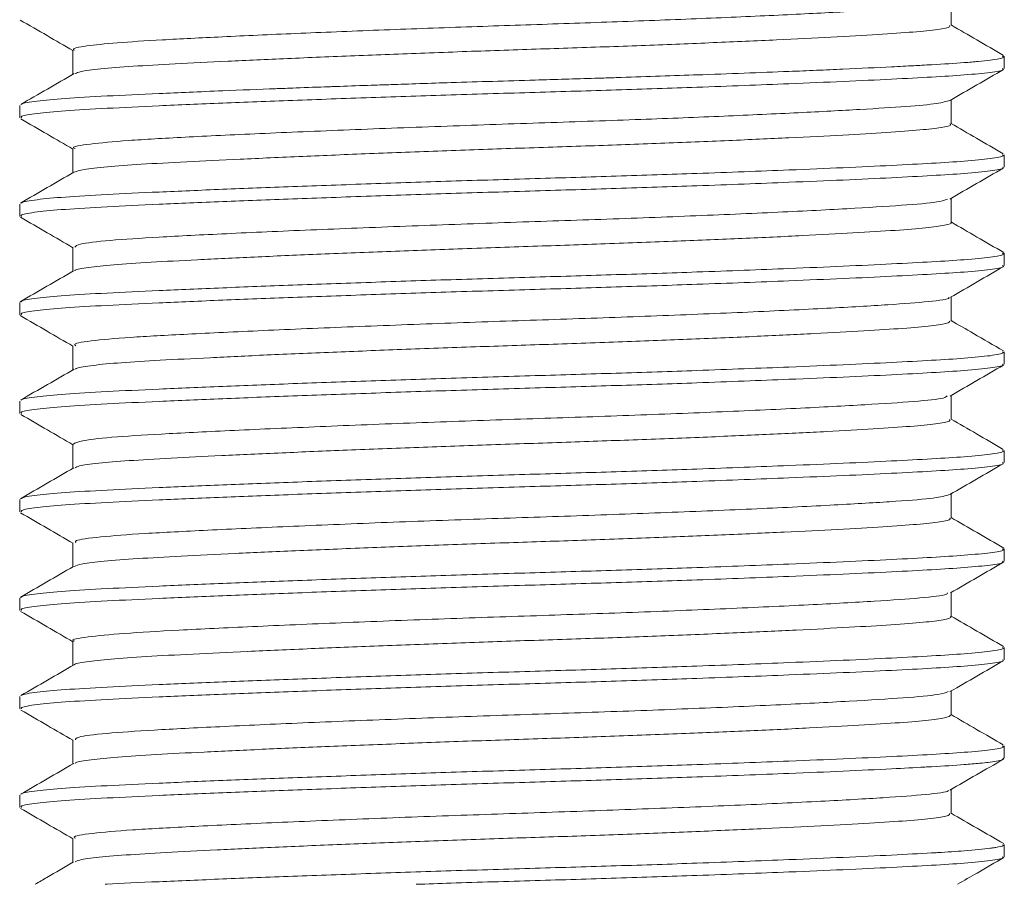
# Model space of a CAD drawing. Header units: millimetres. Extents: x 0 to 210, y 0 to 297.
# Tile 34 of 38: x 135.49 to 145.49, y 242.69 to 251.47. Entities that reach past the tile are written whole.
import ezdxf

# ---------------------------------------------------------------- set-up
doc = ezdxf.new("R2010")
doc.units = ezdxf.units.MM
doc.linetypes.add('HIDDEN', pattern=[1.905, 1.27, -0.635])
doc.layers.add('FORMAT', color=7, linetype='HIDDEN')

msp = doc.modelspace()

# ---------------------------------------------------------------- linework, layer by layer
at = {"layer": 'FORMAT', "linetype": 'Continuous', "lineweight": 15}
for p, q in [((144.953, 251.407), (144.953, 251.652)), ((136.035, 251.157), (136.035, 250.913)), ((145.494, 250.97), (145.494, 251.095)), ((144.953, 250.408), (144.953, 250.652)), ((135.494, 250.595), (135.494, 250.47)), ((136.035, 250.157), (136.035, 249.913)), ((145.494, 249.97), (145.494, 250.095)), ((144.953, 249.407), (144.953, 249.652)), ((135.494, 249.595), (135.494, 249.47)), ((136.035, 249.158), (136.035, 248.913)), ((145.494, 248.97), (145.494, 249.095)), ((144.953, 248.407), (144.953, 248.652)), ((135.494, 248.595), (135.494, 248.47)), ((136.035, 248.157), (136.035, 247.913)), ((145.494, 247.97), (145.494, 248.095)), ((144.953, 247.408), (144.953, 247.652)), ((135.494, 247.595), (135.494, 247.47)), ((136.035, 247.157), (136.035, 246.913)), ((145.494, 246.97), (145.494, 247.095)), ((144.953, 246.407), (144.953, 246.652)), ((135.494, 246.595), (135.494, 246.47)), ((136.035, 246.157), (136.035, 245.913)), ((145.494, 245.97), (145.494, 246.095)), ((144.953, 245.407), (144.953, 245.652)), ((135.494, 245.595), (135.494, 245.47)), ((136.035, 245.157), (136.035, 244.913)), ((145.494, 244.97), (145.494, 245.095)), ((144.953, 244.407), (144.953, 244.652)), ((135.494, 244.595), (135.494, 244.47)), ((136.035, 244.157), (136.035, 243.913)), ((145.494, 243.97), (145.494, 244.095)), ((144.953, 243.407), (144.953, 243.652)), ((135.494, 243.595), (135.494, 243.47)), ((136.035, 243.157), (136.035, 242.913)), ((145.494, 242.97), (145.494, 243.095))]:
    msp.add_line(p, q, dxfattribs=at)
at = {"layer": 'FORMAT', "linetype": 'Continuous', "lineweight": 0}
for points, knots in [([(144.943, 251.648), (144.943, 251.648), (144.957, 251.636), (144.814, 251.614), (144.511, 251.584), (144.028, 251.554), (143.398, 251.521), (142.637, 251.486), (141.795, 251.453), (140.914, 251.422), (140.019, 251.393), (139.129, 251.36), (138.285, 251.326), (137.539, 251.292), (136.926, 251.261), (136.454, 251.232), (136.153, 251.199), (136.018, 251.174), (136.046, 251.16), (136.051, 251.157)], [0, 0, 0, 0, 0.00192, 0.06807, 0.132, 0.19631, 0.26267, 0.32976, 0.39617, 0.46055, 0.52442, 0.59052, 0.65759, 0.72421, 0.78903, 0.8526, 0.9184, 0.9854, 1, 1, 1, 1]), ([(144.936, 251.407), (144.94, 251.403), (144.95, 251.389), (144.83, 251.366), (144.589, 251.341), (144.221, 251.316), (143.754, 251.289), (143.188, 251.261), (142.552, 251.233), (141.851, 251.205), (141.118, 251.179), (140.36, 251.155), (139.613, 251.128), (138.885, 251.1), (138.208, 251.072), (137.591, 251.044), (137.061, 251.018), (136.624, 250.993), (136.304, 250.967), (136.105, 250.942), (136.073, 250.926), (136.059, 250.919)], [0, 0, 0, 0, 0.02666, 0.08081, 0.13654, 0.19068, 0.2464, 0.30054, 0.35625, 0.4104, 0.46613, 0.52028, 0.57599, 0.63014, 0.68585, 0.74, 0.79573, 0.84988, 0.90559, 0.95974, 1, 1, 1, 1]), ([(135.515, 250.605), (135.515, 250.607), (135.515, 250.619), (135.655, 250.639), (135.938, 250.667), (136.357, 250.691), (136.904, 250.717), (137.469, 250.741), (137.996, 250.762), (138.288, 250.773), (138.817, 250.792), (138.529, 250.782), (139.05, 250.8), (139.362, 250.81), (139.818, 250.826), (140.298, 250.84), (140.79, 250.855), (141.152, 250.866), (141.425, 250.874), (141.765, 250.885), (142.095, 250.896), (142.688, 250.917), (143.116, 250.933), (143.59, 250.952), (143.95, 250.968), (144.284, 250.984), (144.533, 250.997), (144.665, 251.004), (144.852, 251.014), (145.053, 251.027), (145.238, 251.042), (145.393, 251.06), (145.495, 251.078), (145.481, 251.091), (145.477, 251.095)], [0, 0, 0, 0, 0.01106, 0.06656, 0.1205, 0.17601, 0.22994, 0.28543, 0.32651, 0.3394, 0.36828, 0.36896, 0.3963, 0.41005, 0.45027, 0.47773, 0.50583, 0.54541, 0.5486, 0.5598, 0.61306, 0.6153, 0.68421, 0.70669, 0.72969, 0.77606, 0.80039, 0.80961, 0.82155, 0.86792, 0.8941, 0.9219, 0.97739, 1, 1, 1, 1]), ([(135.511, 250.47), (135.509, 250.475), (135.503, 250.49), (135.651, 250.514), (135.939, 250.542), (136.359, 250.566), (136.899, 250.592), (137.536, 250.619), (138.264, 250.647), (139.048, 250.675), (139.88, 250.703), (140.723, 250.728), (141.566, 250.753), (142.445, 250.782), (143.221, 250.812), (143.871, 250.839), (144.359, 250.862), (144.772, 250.884), (145.12, 250.906), (145.369, 250.931), (145.495, 250.953), (145.481, 250.966), (145.477, 250.97)], [0, 0, 0, 0, 0.03076, 0.08524, 0.1382, 0.19269, 0.24564, 0.30012, 0.35306, 0.40755, 0.4605, 0.515, 0.56794, 0.62243, 0.69007, 0.7347, 0.78023, 0.82485, 0.87038, 0.92333, 0.97781, 1, 1, 1, 1]), ([(144.94, 250.647), (144.906, 250.636), (144.839, 250.614), (144.517, 250.585), (144.046, 250.555), (143.419, 250.522), (142.662, 250.487), (141.788, 250.452), (140.831, 250.42), (139.819, 250.386), (138.827, 250.348), (137.915, 250.31), (137.154, 250.273), (136.562, 250.24), (136.185, 250.204), (136.014, 250.176), (136.05, 250.16), (136.056, 250.157)], [0, 0, 0, 0, 0.06374, 0.12793, 0.19234, 0.25884, 0.32612, 0.39276, 0.46525, 0.53771, 0.61269, 0.68829, 0.7625, 0.83417, 0.90786, 0.98333, 1, 1, 1, 1]), ([(144.941, 250.408), (144.945, 250.405), (144.962, 250.393), (144.868, 250.373), (144.654, 250.346), (144.315, 250.322), (143.866, 250.295), (143.325, 250.268), (142.699, 250.239), (142.015, 250.212), (141.283, 250.185), (140.534, 250.161), (139.777, 250.134), (139.048, 250.107), (138.353, 250.078), (137.725, 250.05), (137.171, 250.023), (136.715, 249.999), (136.365, 249.973), (136.127, 249.946), (136.073, 249.927), (136.046, 249.918)], [0, 0, 0, 0, 0.01379, 0.06943, 0.12351, 0.17915, 0.23322, 0.28885, 0.34292, 0.39856, 0.45264, 0.50828, 0.56235, 0.61798, 0.67205, 0.72768, 0.78176, 0.83741, 0.89147, 0.9471, 1, 1, 1, 1]), ([(135.515, 249.605), (135.515, 249.607), (135.515, 249.618), (135.654, 249.639), (135.938, 249.667), (136.359, 249.691), (136.899, 249.717), (137.536, 249.744), (138.264, 249.772), (139.048, 249.8), (139.88, 249.828), (140.723, 249.853), (141.566, 249.878), (142.445, 249.907), (143.221, 249.937), (143.871, 249.964), (144.359, 249.987), (144.772, 250.009), (145.12, 250.031), (145.369, 250.056), (145.495, 250.078), (145.481, 250.091), (145.477, 250.095)], [0, 0, 0, 0, 0.012414, 0.067928, 0.121887, 0.177411, 0.23136, 0.286873, 0.340822, 0.396334, 0.450293, 0.505817, 0.559767, 0.615282, 0.684208, 0.729676, 0.776067, 0.821536, 0.867927, 0.921875, 0.977387, 1, 1, 1, 1]), ([(135.511, 249.47), (135.509, 249.475), (135.503, 249.49), (135.651, 249.514), (135.939, 249.542), (136.359, 249.566), (136.899, 249.592), (137.536, 249.619), (138.264, 249.647), (139.048, 249.675), (139.88, 249.703), (140.723, 249.728), (141.566, 249.753), (142.445, 249.782), (143.221, 249.812), (143.871, 249.839), (144.359, 249.862), (144.772, 249.884), (145.12, 249.906), (145.369, 249.931), (145.495, 249.953), (145.481, 249.966), (145.477, 249.97)], [0, 0, 0, 0, 0.03076, 0.08524, 0.1382, 0.19269, 0.24564, 0.30012, 0.35306, 0.40755, 0.4605, 0.515, 0.56794, 0.62243, 0.69007, 0.7347, 0.78023, 0.82485, 0.87038, 0.92333, 0.97781, 1, 1, 1, 1]), ([(144.916, 249.646), (144.899, 249.637), (144.857, 249.616), (144.533, 249.586), (143.999, 249.552), (143.267, 249.514), (142.384, 249.476), (141.415, 249.439), (140.408, 249.407), (139.4, 249.37), (138.432, 249.332), (137.577, 249.294), (136.884, 249.259), (136.381, 249.226), (136.078, 249.191), (136.062, 249.168), (136.055, 249.157)], [0, 0, 0, 0, 0.05124, 0.1239, 0.19661, 0.27184, 0.34765, 0.42204, 0.4939, 0.56784, 0.64355, 0.71902, 0.79231, 0.86448, 0.93936, 1, 1, 1, 1]), ([(144.951, 249.407), (144.951, 249.407), (144.972, 249.398), (144.897, 249.379), (144.717, 249.352), (144.399, 249.328), (143.978, 249.302), (143.453, 249.274), (142.849, 249.246), (142.172, 249.218), (141.453, 249.191), (140.701, 249.166), (139.95, 249.14), (139.207, 249.113), (138.508, 249.085), (137.859, 249.057), (137.29, 249.029), (136.808, 249.004), (136.432, 248.979), (136.179, 248.952), (136.053, 248.931), (136.054, 248.919), (136.054, 248.916)], [0, 0, 0, 0, 0.00196, 0.05585, 0.11131, 0.1652, 0.22065, 0.27453, 0.32997, 0.38387, 0.43932, 0.49321, 0.54867, 0.60255, 0.65799, 0.71189, 0.76734, 0.82123, 0.87669, 0.93057, 0.98601, 1, 1, 1, 1]), ([(135.514, 248.603), (135.514, 248.606), (135.513, 248.618), (135.654, 248.639), (135.938, 248.667), (136.359, 248.691), (136.899, 248.717), (137.536, 248.744), (138.264, 248.772), (139.048, 248.8), (139.88, 248.828), (140.723, 248.853), (141.566, 248.878), (142.445, 248.907), (143.221, 248.937), (143.871, 248.964), (144.359, 248.987), (144.772, 249.009), (145.12, 249.031), (145.369, 249.056), (145.495, 249.078), (145.481, 249.091), (145.477, 249.095)], [0, 0, 0, 0, 0.01588, 0.0712, 0.12497, 0.1803, 0.23406, 0.28937, 0.34313, 0.39845, 0.45222, 0.50755, 0.56131, 0.61663, 0.68532, 0.73062, 0.77685, 0.82216, 0.86839, 0.92215, 0.97747, 1, 1, 1, 1]), ([(135.511, 248.47), (135.509, 248.475), (135.503, 248.49), (135.651, 248.514), (135.939, 248.542), (136.359, 248.566), (136.899, 248.592), (137.536, 248.619), (138.264, 248.647), (139.048, 248.675), (139.88, 248.703), (140.723, 248.728), (141.566, 248.753), (142.445, 248.782), (143.221, 248.812), (143.871, 248.839), (144.359, 248.862), (144.772, 248.884), (145.12, 248.906), (145.369, 248.931), (145.495, 248.953), (145.481, 248.966), (145.477, 248.97)], [0, 0, 0, 0, 0.03076, 0.08524, 0.1382, 0.19269, 0.24564, 0.30012, 0.35306, 0.40755, 0.4605, 0.515, 0.56794, 0.62243, 0.69007, 0.7347, 0.78023, 0.82485, 0.87038, 0.92333, 0.97781, 1, 1, 1, 1]), ([(144.929, 248.648), (144.931, 248.646), (144.946, 248.631), (144.748, 248.605), (144.34, 248.573), (143.714, 248.537), (142.913, 248.498), (141.986, 248.46), (140.997, 248.425), (139.985, 248.392), (138.987, 248.354), (138.057, 248.316), (137.268, 248.278), (136.647, 248.246), (136.232, 248.211), (136.03, 248.18), (136.056, 248.162), (136.064, 248.157)], [0, 0, 0, 0, 0.0127, 0.08667, 0.15814, 0.23174, 0.30705, 0.38212, 0.45497, 0.5268, 0.60131, 0.67677, 0.75116, 0.82287, 0.89591, 0.97104, 1, 1, 1, 1]), ([(144.942, 248.407), (144.938, 248.4), (144.93, 248.383), (144.765, 248.358), (144.483, 248.333), (144.08, 248.308), (143.581, 248.28), (142.989, 248.252), (142.332, 248.224), (141.616, 248.196), (140.875, 248.171), (140.116, 248.146), (139.375, 248.119), (138.659, 248.091), (138.001, 248.063), (137.409, 248.035), (136.909, 248.009), (136.506, 247.985), (136.227, 247.958), (136.075, 247.936), (136.065, 247.923), (136.062, 247.919)], [0, 0, 0, 0, 0.04441, 0.09859, 0.15434, 0.2085, 0.26424, 0.31841, 0.37415, 0.42832, 0.48408, 0.53824, 0.59398, 0.64815, 0.70388, 0.75806, 0.81381, 0.86798, 0.92372, 0.97789, 1, 1, 1, 1]), ([(135.515, 247.606), (135.515, 247.607), (135.516, 247.619), (135.655, 247.639), (135.938, 247.667), (136.359, 247.691), (136.899, 247.717), (137.536, 247.744), (138.264, 247.772), (139.048, 247.8), (139.88, 247.828), (140.723, 247.853), (141.566, 247.878), (142.445, 247.907), (143.221, 247.937), (143.871, 247.964), (144.359, 247.987), (144.772, 248.009), (145.12, 248.031), (145.369, 248.056), (145.495, 248.078), (145.481, 248.091), (145.477, 248.095)], [0, 0, 0, 0, 0.0108, 0.06641, 0.12045, 0.17607, 0.23011, 0.28571, 0.33975, 0.39535, 0.4494, 0.50501, 0.55905, 0.61465, 0.68369, 0.72923, 0.7757, 0.82124, 0.86771, 0.92175, 0.97735, 1, 1, 1, 1]), ([(135.511, 247.47), (135.509, 247.475), (135.503, 247.49), (135.651, 247.514), (135.939, 247.542), (136.359, 247.566), (136.899, 247.592), (137.536, 247.619), (138.264, 247.647), (139.048, 247.675), (139.88, 247.703), (140.723, 247.728), (141.566, 247.753), (142.445, 247.782), (143.221, 247.812), (143.871, 247.839), (144.359, 247.862), (144.772, 247.884), (145.12, 247.906), (145.369, 247.931), (145.495, 247.953), (145.481, 247.966), (145.477, 247.97)], [0, 0, 0, 0, 0.03076, 0.08524, 0.1382, 0.19269, 0.24564, 0.30012, 0.35306, 0.40755, 0.4605, 0.515, 0.56794, 0.62243, 0.69007, 0.7347, 0.78023, 0.82485, 0.87038, 0.92333, 0.97781, 1, 1, 1, 1]), ([(144.913, 247.647), (144.906, 247.64), (144.885, 247.62), (144.602, 247.591), (144.102, 247.558), (143.399, 247.521), (142.537, 247.482), (141.578, 247.445), (140.576, 247.412), (139.565, 247.377), (138.586, 247.338), (137.707, 247.3), (136.986, 247.264), (136.45, 247.232), (136.1, 247.195), (136.059, 247.17), (136.039, 247.157)], [0, 0, 0, 0, 0.0406, 0.11364, 0.18573, 0.26052, 0.33622, 0.41082, 0.48273, 0.55605, 0.63145, 0.70695, 0.78057, 0.85234, 0.92672, 1, 1, 1, 1]), ([(144.938, 247.408), (144.94, 247.402), (144.945, 247.387), (144.813, 247.364), (144.556, 247.338), (144.182, 247.314), (143.7, 247.286), (143.131, 247.258), (142.483, 247.23), (141.783, 247.203), (141.041, 247.177), (140.289, 247.152), (139.537, 247.125), (138.819, 247.098), (138.142, 247.069), (137.537, 247.042), (137.012, 247.015), (136.589, 246.991), (136.278, 246.964), (136.094, 246.94), (136.068, 246.924), (136.058, 246.918)], [0, 0, 0, 0, 0.03149, 0.08711, 0.14117, 0.19679, 0.25084, 0.30645, 0.3605, 0.41613, 0.47018, 0.52581, 0.57985, 0.63546, 0.68952, 0.74514, 0.79919, 0.85482, 0.90886, 0.96448, 1, 1, 1, 1]), ([(135.515, 246.604), (135.515, 246.607), (135.514, 246.618), (135.654, 246.639), (135.938, 246.667), (136.359, 246.691), (136.899, 246.717), (137.536, 246.744), (138.264, 246.772), (139.048, 246.8), (139.88, 246.828), (140.723, 246.853), (141.566, 246.878), (142.445, 246.907), (143.221, 246.937), (143.871, 246.964), (144.359, 246.987), (144.772, 247.009), (145.12, 247.031), (145.369, 247.056), (145.495, 247.078), (145.481, 247.091), (145.477, 247.095)], [0, 0, 0, 0, 0.0129, 0.06839, 0.12232, 0.17782, 0.23174, 0.28722, 0.34115, 0.39663, 0.45056, 0.50606, 0.55998, 0.61547, 0.68436, 0.72981, 0.77618, 0.82162, 0.86799, 0.92191, 0.9774, 1, 1, 1, 1]), ([(135.511, 246.47), (135.509, 246.475), (135.503, 246.49), (135.651, 246.514), (135.939, 246.542), (136.359, 246.566), (136.899, 246.592), (137.536, 246.619), (138.264, 246.647), (139.048, 246.675), (139.88, 246.703), (140.723, 246.728), (141.566, 246.753), (142.445, 246.782), (143.221, 246.812), (143.871, 246.839), (144.359, 246.862), (144.772, 246.884), (145.12, 246.906), (145.369, 246.931), (145.495, 246.953), (145.481, 246.966), (145.477, 246.97)], [0, 0, 0, 0, 0.03076, 0.08524, 0.1382, 0.19269, 0.24564, 0.30012, 0.35306, 0.40755, 0.4605, 0.515, 0.56794, 0.62243, 0.69007, 0.7347, 0.78023, 0.82485, 0.87038, 0.92333, 0.97781, 1, 1, 1, 1]), ([(144.935, 246.646), (144.896, 246.634), (144.815, 246.61), (144.418, 246.578), (143.832, 246.543), (143.056, 246.504), (142.144, 246.466), (141.162, 246.43), (140.152, 246.398), (139.149, 246.361), (138.203, 246.322), (137.387, 246.284), (136.737, 246.251), (136.286, 246.217), (136.048, 246.184), (136.061, 246.165), (136.065, 246.158)], [0, 0, 0, 0, 0.07034, 0.14234, 0.21582, 0.29134, 0.36694, 0.44064, 0.51253, 0.58706, 0.66286, 0.73792, 0.81036, 0.88323, 0.95851, 1, 1, 1, 1]), ([(144.938, 246.407), (144.942, 246.404), (144.957, 246.391), (144.852, 246.37), (144.627, 246.344), (144.274, 246.319), (143.819, 246.293), (143.265, 246.265), (142.637, 246.237), (141.943, 246.209), (141.213, 246.182), (140.457, 246.158), (139.708, 246.132), (138.975, 246.104), (138.292, 246.076), (137.665, 246.048), (137.124, 246.021), (136.674, 245.996), (136.338, 245.97), (136.113, 245.943), (136.068, 245.925), (136.046, 245.916)], [0, 0, 0, 0, 0.01971, 0.0736, 0.12906, 0.18294, 0.23838, 0.29226, 0.3477, 0.40159, 0.45704, 0.51092, 0.56637, 0.62025, 0.67569, 0.72958, 0.78503, 0.83891, 0.89436, 0.94824, 1, 1, 1, 1]), ([(135.514, 245.603), (135.514, 245.606), (135.513, 245.618), (135.654, 245.639), (135.938, 245.667), (136.359, 245.691), (136.899, 245.717), (137.536, 245.744), (138.264, 245.772), (139.048, 245.8), (139.88, 245.828), (140.723, 245.853), (141.566, 245.878), (142.445, 245.907), (143.221, 245.937), (143.871, 245.964), (144.359, 245.987), (144.772, 246.009), (145.12, 246.031), (145.369, 246.056), (145.495, 246.078), (145.481, 246.091), (145.477, 246.095)], [0, 0, 0, 0, 0.01568, 0.07101, 0.1248, 0.18014, 0.23391, 0.28923, 0.343, 0.39833, 0.45211, 0.50745, 0.56123, 0.61656, 0.68525, 0.73057, 0.77681, 0.82213, 0.86836, 0.92213, 0.97746, 1, 1, 1, 1]), ([(135.511, 245.47), (135.509, 245.475), (135.503, 245.49), (135.651, 245.514), (135.939, 245.542), (136.359, 245.566), (136.899, 245.592), (137.536, 245.619), (138.264, 245.647), (139.048, 245.675), (139.88, 245.703), (140.723, 245.728), (141.566, 245.753), (142.445, 245.782), (143.221, 245.812), (143.871, 245.839), (144.359, 245.862), (144.772, 245.884), (145.12, 245.906), (145.369, 245.931), (145.495, 245.953), (145.481, 245.966), (145.477, 245.97)], [0, 0, 0, 0, 0.03076, 0.08524, 0.1382, 0.19269, 0.24564, 0.30012, 0.35306, 0.40755, 0.4605, 0.515, 0.56794, 0.62243, 0.69007, 0.7347, 0.78023, 0.82485, 0.87038, 0.92333, 0.97781, 1, 1, 1, 1]), ([(144.917, 245.648), (144.916, 245.643), (144.912, 245.625), (144.665, 245.597), (144.2, 245.564), (143.527, 245.527), (142.688, 245.488), (141.74, 245.45), (140.743, 245.417), (139.731, 245.383), (138.743, 245.345), (137.842, 245.306), (137.095, 245.27), (136.519, 245.237), (136.163, 245.201), (136.007, 245.174), (136.044, 245.159), (136.049, 245.158)], [0, 0, 0, 0, 0.03171, 0.10501, 0.17658, 0.25078, 0.32623, 0.40091, 0.47296, 0.54553, 0.62047, 0.69585, 0.76967, 0.84113, 0.91487, 0.99023, 1, 1, 1, 1]), ([(144.946, 245.407), (144.948, 245.406), (144.968, 245.396), (144.886, 245.376), (144.69, 245.349), (144.364, 245.325), (143.929, 245.299), (143.399, 245.271), (142.782, 245.243), (142.106, 245.215), (141.377, 245.188), (140.63, 245.164), (139.873, 245.138), (139.14, 245.11), (138.438, 245.082), (137.802, 245.054), (137.236, 245.027), (136.768, 245.002), (136.399, 244.976), (136.163, 244.949), (136.049, 244.93), (136.051, 244.92), (136.051, 244.919)], [0, 0, 0, 0, 0.00638, 0.06214, 0.11634, 0.17211, 0.22629, 0.28205, 0.33624, 0.392, 0.4462, 0.50197, 0.55615, 0.61191, 0.6661, 0.72186, 0.77605, 0.83182, 0.88601, 0.94177, 0.99595, 1, 1, 1, 1]), ([(135.515, 244.606), (135.515, 244.607), (135.516, 244.619), (135.655, 244.639), (135.938, 244.667), (136.359, 244.691), (136.899, 244.717), (137.536, 244.744), (138.264, 244.772), (139.048, 244.8), (139.88, 244.828), (140.723, 244.853), (141.566, 244.878), (142.445, 244.907), (143.221, 244.937), (143.871, 244.964), (144.359, 244.987), (144.772, 245.009), (145.12, 245.031), (145.369, 245.056), (145.495, 245.078), (145.481, 245.091), (145.477, 245.095)], [0, 0, 0, 0, 0.01061, 0.06622, 0.12028, 0.1759, 0.22995, 0.28557, 0.33961, 0.39523, 0.44929, 0.50491, 0.55896, 0.61458, 0.68363, 0.72918, 0.77566, 0.82121, 0.86769, 0.92173, 0.97735, 1, 1, 1, 1]), ([(135.511, 244.47), (135.509, 244.475), (135.503, 244.49), (135.651, 244.514), (135.939, 244.542), (136.359, 244.566), (136.899, 244.592), (137.536, 244.619), (138.264, 244.647), (139.048, 244.675), (139.88, 244.703), (140.723, 244.728), (141.566, 244.753), (142.445, 244.782), (143.221, 244.812), (143.871, 244.839), (144.359, 244.862), (144.772, 244.884), (145.12, 244.906), (145.369, 244.931), (145.495, 244.953), (145.481, 244.966), (145.477, 244.97)], [0, 0, 0, 0, 0.03076, 0.08524, 0.1382, 0.19269, 0.24564, 0.30012, 0.35306, 0.40755, 0.4605, 0.515, 0.56794, 0.62243, 0.69007, 0.7347, 0.78023, 0.82485, 0.87038, 0.92333, 0.97781, 1, 1, 1, 1]), ([(144.923, 244.646), (144.899, 244.636), (144.844, 244.614), (144.495, 244.583), (143.942, 244.549), (143.195, 244.511), (142.301, 244.472), (141.327, 244.436), (140.32, 244.404), (139.313, 244.367), (138.352, 244.329), (137.51, 244.29), (136.832, 244.256), (136.346, 244.223), (136.066, 244.189), (136.062, 244.167), (136.06, 244.157)], [0, 0, 0, 0, 0.05892, 0.13119, 0.20407, 0.2793, 0.35493, 0.42898, 0.50069, 0.57474, 0.65037, 0.7256, 0.79848, 0.87075, 0.94566, 1, 1, 1, 1]), ([(144.948, 244.408), (144.94, 244.399), (144.923, 244.381), (144.744, 244.355), (144.447, 244.331), (144.038, 244.305), (143.524, 244.277), (142.93, 244.249), (142.261, 244.221), (141.547, 244.194), (140.797, 244.169), (140.046, 244.144), (139.3, 244.116), (138.595, 244.088), (137.937, 244.06), (137.358, 244.033), (136.863, 244.007), (136.474, 243.983), (136.204, 243.955), (136.065, 243.934), (136.059, 243.921), (136.058, 243.918)], [0, 0, 0, 0, 0.04915, 0.10475, 0.15878, 0.21438, 0.26841, 0.324, 0.37803, 0.43364, 0.48767, 0.54327, 0.59729, 0.65288, 0.70692, 0.76252, 0.81655, 0.87216, 0.92618, 0.98177, 1, 1, 1, 1]), ([(135.515, 243.604), (135.514, 243.606), (135.514, 243.618), (135.654, 243.639), (135.938, 243.667), (136.359, 243.691), (136.899, 243.717), (137.536, 243.744), (138.264, 243.772), (139.048, 243.8), (139.88, 243.828), (140.723, 243.853), (141.566, 243.878), (142.445, 243.907), (143.221, 243.937), (143.871, 243.964), (144.359, 243.987), (144.772, 244.009), (145.12, 244.031), (145.369, 244.056), (145.495, 244.078), (145.481, 244.091), (145.477, 244.095)], [0, 0, 0, 0, 0.013401, 0.06886, 0.122765, 0.178234, 0.232128, 0.287586, 0.341481, 0.396938, 0.450843, 0.506311, 0.560207, 0.615666, 0.684523, 0.729946, 0.776291, 0.821714, 0.868059, 0.921953, 0.97741, 1, 1, 1, 1]), ([(135.511, 243.47), (135.509, 243.475), (135.503, 243.49), (135.651, 243.514), (135.939, 243.542), (136.359, 243.566), (136.899, 243.592), (137.536, 243.619), (138.264, 243.647), (139.048, 243.675), (139.88, 243.703), (140.723, 243.728), (141.566, 243.753), (142.445, 243.782), (143.221, 243.812), (143.871, 243.839), (144.329, 243.861), (144.609, 243.876), (144.86, 243.89), (145.059, 243.902), (145.207, 243.915), (145.291, 243.923), (145.402, 243.936), (145.463, 243.949), (145.491, 243.963), (145.485, 243.967), (145.479, 243.97)], [0, 0, 0, 0, 0.03075, 0.08523, 0.13819, 0.19268, 0.24562, 0.3001, 0.35304, 0.40752, 0.46047, 0.51496, 0.5679, 0.62238, 0.69002, 0.73465, 0.78017, 0.8165, 0.82481, 0.87034, 0.89836, 0.9045, 0.92333, 0.9778, 0.9802, 1, 1, 1, 1]), ([(144.923, 243.646), (144.924, 243.643), (144.932, 243.628), (144.72, 243.602), (144.293, 243.57), (143.651, 243.533), (142.836, 243.495), (141.901, 243.457), (140.909, 243.422), (139.897, 243.389), (138.902, 243.351), (137.981, 243.313), (137.207, 243.275), (136.601, 243.243), (136.206, 243.207), (136.022, 243.178), (136.053, 243.161), (136.06, 243.158)], [0, 0, 0, 0, 0.01487, 0.08896, 0.16074, 0.2349, 0.31062, 0.3859, 0.45881, 0.53119, 0.60621, 0.682, 0.75654, 0.82844, 0.90207, 0.97764, 1, 1, 1, 1]), ([(144.938, 243.408), (144.938, 243.401), (144.938, 243.385), (144.792, 243.361), (144.526, 243.336), (144.137, 243.311), (143.65, 243.284), (143.069, 243.256), (142.419, 243.228), (141.709, 243.2), (140.971, 243.174), (140.212, 243.15), (139.468, 243.123), (138.747, 243.095), (138.082, 243.067), (137.48, 243.039), (136.968, 243.013), (136.551, 242.988), (136.255, 242.962), (136.083, 242.937), (136.065, 242.922), (136.058, 242.917)], [0, 0, 0, 0, 0.03753, 0.09143, 0.1469, 0.20079, 0.25625, 0.31014, 0.36559, 0.41949, 0.47496, 0.52885, 0.58431, 0.6382, 0.69366, 0.74756, 0.80303, 0.85692, 0.91238, 0.96627, 1, 1, 1, 1]), ([(136.363, 242.691), (136.37, 242.691), (136.513, 242.7), (136.908, 242.717), (137.534, 242.744), (138.264, 242.772), (139.047, 242.8), (139.88, 242.828), (140.723, 242.853), (141.566, 242.878), (142.445, 242.907), (143.221, 242.937), (143.871, 242.964), (144.359, 242.987), (144.657, 243.003), (144.899, 243.017), (145.131, 243.032), (145.295, 243.048), (145.38, 243.06), (145.436, 243.069), (145.492, 243.081), (145.483, 243.091), (145.479, 243.095)], [0, 0, 0, 0, 0.00305, 0.06842, 0.1357, 0.20108, 0.26835, 0.33374, 0.40103, 0.46641, 0.53369, 0.61722, 0.67232, 0.72854, 0.78364, 0.79298, 0.83988, 0.90526, 0.91363, 0.92736, 0.97259, 1, 1, 1, 1]), ([(139.522, 242.691), (139.639, 242.694), (140.034, 242.708), (140.724, 242.728), (141.566, 242.753), (142.445, 242.782), (143.221, 242.812), (143.871, 242.839), (144.359, 242.862), (144.772, 242.884), (145.12, 242.906), (145.369, 242.931), (145.495, 242.953), (145.481, 242.966), (145.477, 242.97)], [0, 0, 0, 0, 0.0409, 0.13777, 0.2319, 0.32876, 0.44902, 0.52835, 0.60929, 0.68862, 0.76957, 0.86369, 0.96055, 1, 1, 1, 1])]:
    msp.add_open_spline(points, degree=3, knots=knots, dxfattribs=at)
at = {"layer": 'FORMAT', "linetype": 'Continuous', "lineweight": 15}
for points, knots in [([(135.5, 251.462), (135.591, 251.409), (135.769, 251.306), (135.947, 251.203), (136.035, 251.152)], [0, 0, 0, 0, 0.50681, 1, 1, 1, 1]), ([(145.487, 251.104), (145.397, 251.156), (145.219, 251.259), (145.04, 251.362), (144.953, 251.413)], [0, 0, 0, 0, 0.507328, 1, 1, 1, 1]), ([(136.046, 250.919), (135.956, 250.867), (135.775, 250.762), (135.594, 250.658), (135.504, 250.605)], [0, 0, 0, 0, 0.49997, 1, 1, 1, 1]), ([(144.943, 250.647), (145.034, 250.699), (145.215, 250.804), (145.395, 250.908), (145.486, 250.96)], [0, 0, 0, 0, 0.49995, 1, 1, 1, 1]), ([(135.505, 250.459), (135.595, 250.407), (135.772, 250.305), (135.949, 250.202), (136.035, 250.152)], [0, 0, 0, 0, 0.51108, 1, 1, 1, 1]), ([(145.484, 250.106), (145.393, 250.158), (145.216, 250.26), (145.039, 250.363), (144.953, 250.413)], [0, 0, 0, 0, 0.51063, 1, 1, 1, 1]), ([(136.045, 249.918), (135.955, 249.866), (135.774, 249.761), (135.593, 249.657), (135.502, 249.605)], [0, 0, 0, 0, 0.49995, 1, 1, 1, 1]), ([(144.941, 249.646), (145.032, 249.698), (145.212, 249.802), (145.393, 249.907), (145.483, 249.959)], [0, 0, 0, 0, 0.49997, 1, 1, 1, 1]), ([(135.502, 249.461), (135.592, 249.408), (135.77, 249.306), (135.948, 249.203), (136.035, 249.152)], [0, 0, 0, 0, 0.50815, 1, 1, 1, 1]), ([(145.488, 249.103), (145.397, 249.155), (145.219, 249.259), (145.041, 249.362), (144.953, 249.413)], [0, 0, 0, 0, 0.50682, 1, 1, 1, 1]), ([(136.042, 248.916), (135.951, 248.864), (135.771, 248.76), (135.59, 248.655), (135.5, 248.603)], [0, 0, 0, 0, 0.49996, 1, 1, 1, 1]), ([(144.946, 248.648), (145.036, 248.7), (145.217, 248.805), (145.398, 248.91), (145.488, 248.962)], [0, 0, 0, 0, 0.49996, 1, 1, 1, 1]), ([(135.5, 248.462), (135.591, 248.409), (135.769, 248.306), (135.947, 248.203), (136.035, 248.152)], [0, 0, 0, 0, 0.50705, 1, 1, 1, 1]), ([(145.486, 248.104), (145.385, 248.163), (145.207, 248.266), (145.029, 248.369), (144.953, 248.413)], [0, 0, 0, 0, 0.57128, 1, 1, 1, 1]), ([(136.046, 247.919), (135.956, 247.867), (135.775, 247.762), (135.594, 247.658), (135.504, 247.605)], [0, 0, 0, 0, 0.49996, 1, 1, 1, 1]), ([(144.943, 247.646), (145.033, 247.699), (145.214, 247.803), (145.395, 247.908), (145.485, 247.96)], [0, 0, 0, 0, 0.49995, 1, 1, 1, 1]), ([(135.505, 247.459), (135.595, 247.407), (135.772, 247.304), (135.949, 247.202), (136.035, 247.152)], [0, 0, 0, 0, 0.51129, 1, 1, 1, 1]), ([(145.484, 247.105), (145.394, 247.158), (145.216, 247.26), (145.039, 247.363), (144.953, 247.413)], [0, 0, 0, 0, 0.51049, 1, 1, 1, 1]), ([(136.044, 246.918), (135.954, 246.866), (135.773, 246.761), (135.592, 246.657), (135.502, 246.604)], [0, 0, 0, 0, 0.499954, 1, 1, 1, 1]), ([(144.942, 246.646), (145.032, 246.698), (145.213, 246.803), (145.393, 246.907), (145.484, 246.959)], [0, 0, 0, 0, 0.49997, 1, 1, 1, 1]), ([(135.501, 246.461), (135.592, 246.409), (135.77, 246.306), (135.948, 246.203), (136.035, 246.152)], [0, 0, 0, 0, 0.50767, 1, 1, 1, 1]), ([(145.488, 246.103), (145.398, 246.155), (145.219, 246.259), (145.041, 246.362), (144.953, 246.413)], [0, 0, 0, 0, 0.50654, 1, 1, 1, 1]), ([(136.042, 245.917), (135.952, 245.864), (135.771, 245.76), (135.59, 245.655), (135.5, 245.603)], [0, 0, 0, 0, 0.49996, 1, 1, 1, 1]), ([(144.946, 245.648), (145.036, 245.701), (145.217, 245.805), (145.398, 245.91), (145.488, 245.962)], [0, 0, 0, 0, 0.49996, 1, 1, 1, 1]), ([(135.501, 245.461), (135.591, 245.409), (135.769, 245.306), (135.948, 245.203), (136.035, 245.152)], [0, 0, 0, 0, 0.50735, 1, 1, 1, 1]), ([(145.486, 245.104), (145.396, 245.157), (145.218, 245.259), (145.04, 245.362), (144.953, 245.413)], [0, 0, 0, 0, 0.50839, 1, 1, 1, 1]), ([(136.046, 244.919), (135.956, 244.867), (135.775, 244.762), (135.595, 244.658), (135.504, 244.606)], [0, 0, 0, 0, 0.49996, 1, 1, 1, 1]), ([(144.942, 244.646), (145.033, 244.698), (145.214, 244.803), (145.394, 244.908), (145.485, 244.96)], [0, 0, 0, 0, 0.49995, 1, 1, 1, 1]), ([(135.505, 244.459), (135.595, 244.407), (135.772, 244.304), (135.949, 244.202), (136.035, 244.152)], [0, 0, 0, 0, 0.511408, 1, 1, 1, 1]), ([(145.484, 244.105), (145.394, 244.158), (145.217, 244.26), (145.039, 244.363), (144.953, 244.413)], [0, 0, 0, 0, 0.51028, 1, 1, 1, 1]), ([(136.044, 243.918), (135.954, 243.866), (135.773, 243.761), (135.592, 243.656), (135.502, 243.604)], [0, 0, 0, 0, 0.49995, 1, 1, 1, 1]), ([(144.942, 243.646), (145.032, 243.698), (145.213, 243.803), (145.394, 243.907), (145.484, 243.959)], [0, 0, 0, 0, 0.49997, 1, 1, 1, 1]), ([(135.501, 243.461), (135.591, 243.409), (135.769, 243.306), (135.948, 243.203), (136.035, 243.152)], [0, 0, 0, 0, 0.50728, 1, 1, 1, 1]), ([(145.488, 243.103), (145.398, 243.155), (145.219, 243.258), (145.041, 243.362), (144.953, 243.413)], [0, 0, 0, 0, 0.50633, 1, 1, 1, 1]), ([(136.042, 242.917), (135.952, 242.864), (135.821, 242.789), (135.691, 242.714), (135.651, 242.691)], [0, 0, 0, 0, 0.69339, 1, 1, 1, 1]), ([(145.019, 242.691), (145.085, 242.729), (145.241, 242.819), (145.398, 242.91), (145.488, 242.962)], [0, 0, 0, 0, 0.422, 1, 1, 1, 1])]:
    msp.add_open_spline(points, degree=3, knots=knots, dxfattribs=at)

doc.saveas('drawing.dxf')
